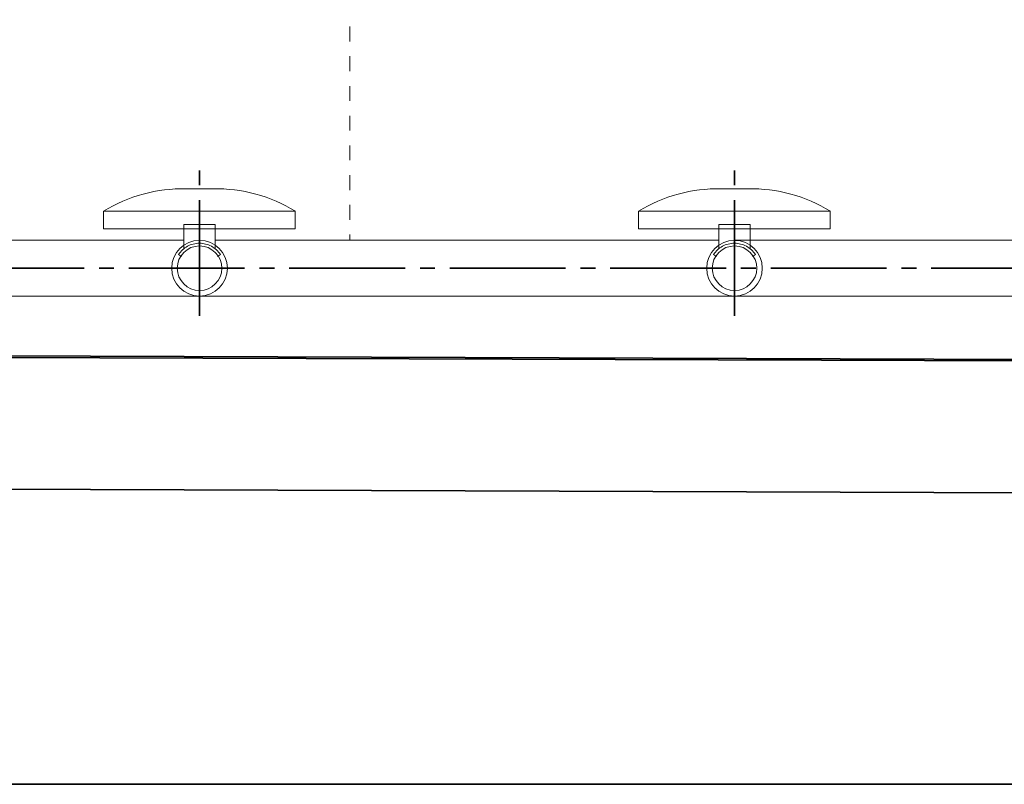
# Model space of a CAD drawing. Header units: metres. Extents: x 703769 to 722343, y 4313031 to 4317457.
# Tile 87 of 256: x 707758.21 to 707764.83, y 4313296.73 to 4313301.88. Entities that reach past the tile are written whole.
import ezdxf

# ---------------------------------------------------------------- set-up
doc = ezdxf.new("R2010")
doc.units = ezdxf.units.M
doc.header["$LTSCALE"] = 0.5
for name, pattern in [('ACAD_ISO03W100', [30, 12, -18]), ('CENTER', [16, 13, -1, 1, -1]), ('CENTER2', [1.125, 0.75, -0.125, 0.125, -0.125])]:
    doc.linetypes.add(name, pattern=pattern)
for name, color, linetype, lineweight in [('3中心线', 1, 'CENTER2', 18), ('建筑', 6, 'Continuous', 18), ('曝气头', 2, 'Continuous', 18), ('标注', 3, 'Continuous', 13), ('粗实线层', 7, 'Continuous', 35), ('风管', 4, 'Continuous', 18)]:
    doc.layers.add(name, color=color, linetype=linetype, lineweight=lineweight)

# ---------------------------------------------------------------- blocks, each defined once
blk = doc.blocks.new('BQT1')
at = {"layer": '建筑', "color": 6, "linetype": 'ACAD_ISO03W100', "ltscale": 50}
for p, q in [((772297.2, -750529), (772300.5, -750531.1)), ((772344.2, -750529), (772340.8, -750531.1))]:
    blk.add_line(p, q, dxfattribs=at)
blk.add_lwpolyline([(772303.2, -750522.3), (772303.2, -750495.2), (772338.2, -750495.2), (772338.2, -750522.3)], dxfattribs=at)
blk.add_arc((772320.7, -750544.2), 28, 32.9352, 147.0648, dxfattribs=at)
at = {"layer": '曝气头'}
for p, q in [((772305.7, -750455.2), (772335.7, -750455.2)), ((772213.2, -750500.2), (772428.2, -750500.2))]:
    blk.add_line(p, q, dxfattribs=at)
blk.add_lwpolyline([(772213.2, -750480.2), (772428.2, -750480.2), (772428.2, -750500.2), (772213.2, -750500.2)], close=True, dxfattribs=at)
for centre, start, end in [((772302.1, -750625.7), 88.8119, 121.4361), ((772339.2, -750625.7), 58.5639, 91.1881)]:
    blk.add_arc(centre, 170.6, start, end, dxfattribs=at)
blk = doc.blocks.new('dawda')
at = {"color": 7, "linetype": 'CENTER', "ltscale": 20}
for p, q in [((544123.2, 30998.8), (544123.2, 31163)), ((544723.2, 30998.8), (544723.2, 31163)), ((547953.8, 31052.4), (543397.6, 31052.4))]:
    blk.add_line(p, q, dxfattribs=at)
at = {"color": 7}
for p, q in [((552541.6, 30923.4), (542540.5, 30956.8)), ((543041.6, 30956.8), (553041.6, 30923.4)), ((553041.6, 30773.4), (542540.5, 30809)), ((553041.6, 30473.4), (542540.5, 30473.4))]:
    blk.add_line(p, q, dxfattribs=at)
at = {"layer": '3中心线', "color": 7}
blk.add_line((544291.6, 33623.4), (544291.6, 31083.9), dxfattribs=at)
at = {"layer": '风管', "color": 7}
for p, q in [((543523.2, 31083.9), (544105.7, 31083.9)), ((544140.7, 31083.9), (544705.7, 31083.9)), ((544952.2, 31083.9), (544723.2, 31083.9)), ((544723.2, 31083.9), (544969.2, 31083.9)), ((545905.7, 31083.9), (544740.7, 31083.9)), ((544969.2, 31083.9), (544740.7, 31083.9)), ((543523.2, 31020.9), (544123.2, 31020.9)), ((544123.2, 31020.9), (544529.7, 31020.9)), ((544529.7, 31020.9), (544979.3, 31020.9)), ((545923.2, 31020.9), (544723.2, 31020.9)), ((544979.3, 31020.9), (544723.2, 31020.9)), ((544979.3, 31020.9), (544723.2, 31020.9))]:
    blk.add_line(p, q, dxfattribs=at)
for centre, radius in [((544123.2, 31052.4), 31.2), ((544123.2, 31052.4), 25), ((544723.2, 31052.4), 31.2), ((544723.2, 31052.4), 25)]:
    blk.add_circle(centre, radius, dxfattribs=at)
at = {"layer": '标注', "color": 7, "xscale": -1}
for p in [(1316443.8, 781596.6), (1317043.8, 781596.6)]:
    blk.add_blockref('BQT1', p, dxfattribs=at)

msp = doc.modelspace()

# ---------------------------------------------------------------- block references
at = {"layer": '粗实线层', "xscale": 0.006, "yscale": 0.006, "zscale": 0.006}
msp.add_blockref('dawda', (704494.6802, 4313113.8882), dxfattribs=at)

doc.saveas('drawing.dxf')
